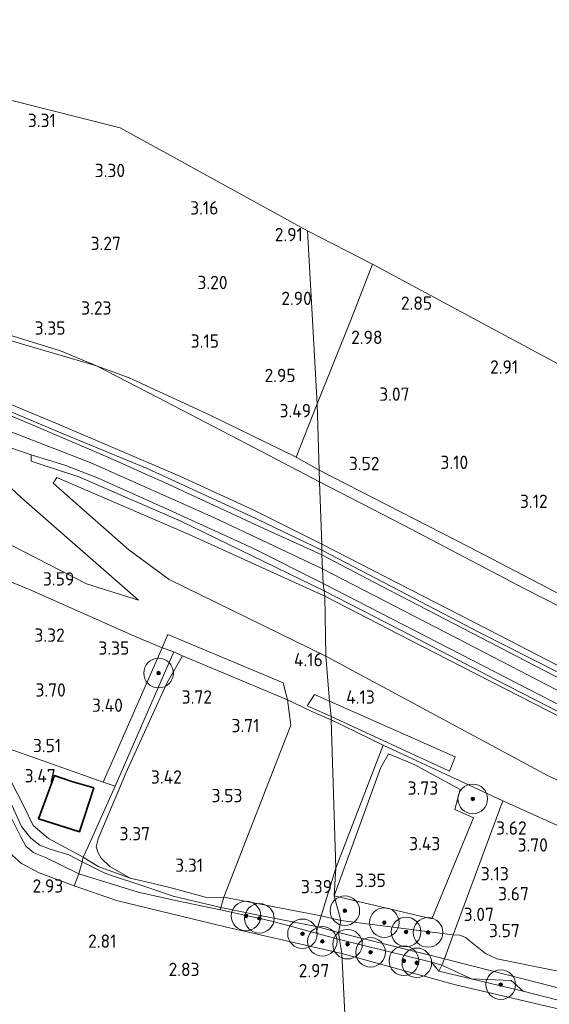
# Model space of a CAD drawing. Extents: x 141961 to 144947, y 416202 to 417778.
# Tile 114 of 122: x 144122 to 144194, y 417344 to 417477. Entities that reach past the tile are written whole.
import ezdxf
from ezdxf.enums import TextEntityAlignment as Align
from ezdxf.lldxf.tags import DXFTag

# ---------------------------------------------------------------- set-up
doc = ezdxf.new("R2010")
doc.units = 0
for name, color, linetype, lineweight in [('B-ME-GR-BOOM-S', 90, 'Continuous', 25), ('B-ME-GR-BOOMTEELT-GV', 110, 'Continuous', 13), ('B-ME-GR-BOUWLAND_AKKERBOUW-GV', 80, 'Continuous', 13), ('B-ME-GR-GRAS-GV', 60, 'Continuous', 13), ('B-ME-GW-TALUD_KRUIN-G', 90, 'Continuous', 18), ('B-ME-GW-TALUD_TEEN-G', 90, 'Continuous', 18), ('B-ME-IE-TERREINAFSCHEIDING_DOORGANG-G', 210, 'Continuous', 18), ('B-ME-IE-TERREINAFSCHEIDING_KUNSTMATIG_HEKWERK-G', 20, 'IE-TERREINAFSCHEIDING-KUNSTMATIG', 18), ('B-ME-KG-GRENS_OPNAME-G', 210, 'KG-OPNAME', 18), ('B-ME-KG-KADASTRAAL_DAKRAND-G', 170, 'Continuous', 18), ('B-ME-OG-BEBOUWING_SCHUUR-GV', 7, 'Continuous', 35), ('B-ME-OG-HOOGTEPUNT-S', 7, 'Continuous', 25), ('B-ME-OG-TERREIN-GV', 7, 'Continuous', 18), ('B-ME-OG-TERREIN_GROEN-GV', 7, 'Continuous', 18), ('B-ME-OG-TERREIN_GROEN_TUIN_TUINBOUW-GV', 7, 'Continuous', 18), ('B-ME-OG-WATER_GREPPEL-G', 160, 'Continuous', 18), ('B-ME-OG-WATER_SLOOT-G', 120, 'Continuous', 18), ('B-ME-VH-VERHARDING_ASFALT-GV', 252, 'Continuous', 18), ('B-ME-VH-VERHARDING_HALFVERHARDING-GV', 252, 'Continuous', 18), ('B-ME-WH-WINTERBED-G', 150, 'WH-WINTERBED', 18)]:
    doc.layers.add(name, color=color, linetype=linetype, lineweight=lineweight)
doc.styles.add('NLCS-ISO-ANNOTATIVE-T18', font='NLCS-ISO.ttf', dxfattribs={"height": 1.8})
doc.styles.get("Standard").update_dxf_attribs({"font": 'arial.ttf'})
doc.linetypes.add('IE-TERREINAFSCHEIDING-KUNSTMATIG', pattern='A,4,[82,NLCS.SHX,S=0.75,R=90,X=0,Y=0],4,-2', length=10)
tags = doc.linetypes.add('KG-OPNAME', pattern='A,5.5,-2,["O",Standard,S=1.8,R=0,X=-0.5,Y=-0.9],-2,5.5,-2,[5,NLCS.SHX,S=0.75,R=0,X=0,Y=0],-2', length=19).pattern_tags.tags
tags[6] = DXFTag(74, 10)
tags = doc.linetypes.add('WH-WINTERBED', pattern='A,6,-3.5,["WB",Standard,S=1.8,R=0,X=-1.5,Y=-0.9],-3.5,6,-3.5,6,-3.5,6,-3.5,6,-3.5', length=51).pattern_tags.tags
tags[6] = DXFTag(74, 10)

# ---------------------------------------------------------------- blocks, each defined once
blk = doc.blocks.new('SAL-HOOGTELABEL-SO')
at = {"color": 0, "linetype": 'ByBlock', "lineweight": -2, "style": 'NLCS-ISO-ANNOTATIVE-T18'}
blk.add_attdef('HOOGTE', text='', height=1.8, dxfattribs=at).set_placement((2.79, 0), align=Align.RIGHT)
blk = doc.blocks.new('SGR-BOOM_01-SO')
at = {"linetype": 'ByBlock', "lineweight": 18}
h = blk.add_hatch(color=0, dxfattribs=at)
h.dxf.hatch_style = 1
edge = h.paths.add_edge_path()
edge.add_arc((0, 0), 0.25, 0, 360)
at = {"color": 0, "linetype": 'ByBlock', "lineweight": 18}
for radius in [2, 0.25]:
    blk.add_circle((0, 0), radius, dxfattribs=at)

msp = doc.modelspace()

# ---------------------------------------------------------------- linework, layer by layer
at = {"layer": 'B-ME-GR-BOOMTEELT-GV'}
for points in [[(144164.78, 417362, 3.39), (144162.8, 417355.54, 3.12), (144149.62, 417358.06, 3.23), (144158.68, 417381.29, 3.87), (144158.23, 417384.71, 4.07), (144161.53, 417383.17, 4.04), (144164.14, 417382.02, 4.04)], [(144171.14, 417378.58, 4.29), (144164.78, 417362, 3.39), (144164.14, 417382.02, 4.04)]]:
    msp.add_polyline3d(points, close=True, dxfattribs=at)
at = {"layer": 'B-ME-GR-BOUWLAND_AKKERBOUW-GV'}
msp.add_polyline3d([(144005.31, 417402.86, 2.94), (144016.45, 417399.86, 2.72), (144018.96, 417399.21, 2.76), (144052.23, 417392.15, 2.92), (144090.62, 417383.96, 2.96), (144097.61, 417382.95, 2.96), (144097.52, 417382.02, 2.96), (144101.38, 417381.05, 3.02), (144110.18, 417378.96, 3.14), (144112.29, 417377.77, 3.11), (144113.42, 417376.58, 3.11), (144116.17, 417373.59, 3.12), (144121.11, 417363.71, 2.93), (144122.33, 417362.63, 2.88), (144124.71, 417361.34, 2.83), (144129.45, 417359.59, 2.69), (144135.14, 417357.59, 2.62), (144149.83, 417354.07, 2.79), (144165.58, 417350.43, 2.92), (144167.59, 417309.68, 3.22), (144167.62, 417304.89, 2.53), (144172.03, 417210.99, 2.3)], dxfattribs=at)
for points in [[(144183.37, 417368.8, 3.79), (144177.72, 417355.12, 3.28), (144164.55, 417358.23, 3.28), (144170.79, 417375.51, 3.98), (144171.86, 417377.44, 4.08), (144175.34, 417375.98, 4.08), (144181.55, 417372.62, 3.93), (144180.84, 417369.92, 3.83)], [(144244.67, 417213.53, 2.42), (144172.03, 417210.99, 2.3), (144167.62, 417304.89, 2.53), (144167.59, 417309.68, 3.22), (144165.58, 417350.43, 2.92), (144180.94, 417346.23, 2.91), (144195.13, 417342.89, 2.95), (144207.26, 417339.88, 2.88), (144218.62, 417336.99, 2.92), (144230.08, 417333.89, 2.98), (144241.21, 417330.81, 2.82), (144249.37, 417328.69, 2.96), (144260.88, 417325.8, 3.16), (144260.11, 417311.6, 2.96), (144259.8, 417303.37, 2.96), (144256.2, 417280.29, 2.74), (144252.12, 417255.1, 2.58), (144248.04, 417229.9, 2.43)]]:
    msp.add_polyline3d(points, close=True, dxfattribs=at)
at = {"layer": 'B-ME-GR-GRAS-GV'}
for points in [[(144127.59, 417431.88, 3.39), (144132.46, 417429.86, 3.52), (144116.76, 417434.45, 3.76), (144090.26, 417441.98, 3.63), (144090.7, 417443.3, 3.4), (144112.43, 417436.58, 3.4)], [(144208.46, 417403.29, 3.44), (144202.64, 417395, 3.74), (144182.71, 417405.4, 3.85), (144162.49, 417415.75, 3.71), (144162.24, 417424.71, 3.19), (144166.82, 417436.16, 3.24), (144169.7, 417443.6, 2.95), (144213.93, 417419.8, 3.12), (144216.47, 417418.29, 3.12), (144216.18, 417416.35, 3.23), (144215.07, 417412.42, 3.24), (144213.56, 417409.59, 3.43), (144211.05, 417406.54, 3.38)], [(144162.57, 417414.17, 4), (144162.86, 417405.76, 6.74), (144153.59, 417410.39, 6.86), (144143.72, 417414.94, 6.96), (144127.5, 417421.89, 6.89), (144113.39, 417427.73, 6.81), (144107.02, 417431.16, 6.67), (144103.35, 417433.38, 6.24), (144096.37, 417437.02, 5.33), (144089.85, 417440.13, 4.91), (144090.26, 417441.98, 3.63), (144116.76, 417434.45, 3.76), (144132.46, 417429.86, 3.52), (144140.62, 417425.61, 3.63), (144153.78, 417418.76, 3.9)], [(144162.49, 417415.75, 3.71), (144162.57, 417414.17, 4), (144153.78, 417418.76, 3.9), (144140.62, 417425.61, 3.63), (144132.46, 417429.86, 3.52), (144136.87, 417428.25, 3.62), (144147.88, 417423.16, 3.72), (144159.4, 417417.52, 3.72)], [(144162.24, 417424.71, 3.19), (144162.49, 417415.75, 3.71), (144159.4, 417417.52, 3.72)], [(144163.28, 417398.75, 6.8), (144163.4, 417390.65, 4.27), (144142.28, 417400.97, 4.26), (144136.82, 417404.99, 4.72), (144126.58, 417414.01, 6.34), (144127.09, 417414.76, 6.62), (144144.96, 417407.09, 6.75)], [(144304.55, 417331.77, 5.99), (144302.94, 417329.81, 7.01), (144281.71, 417343.16, 6.93), (144258.79, 417355.75, 6.86), (144225.76, 417373.3, 6.95), (144206.28, 417383.38, 6.9), (144186.81, 417393.46, 6.84), (144162.86, 417405.76, 6.74), (144162.57, 417414.17, 4), (144173.98, 417408.3, 3.98), (144190.29, 417399.72, 4.01), (144206.96, 417391.22, 4.03), (144215.31, 417387.1, 3.96), (144227.92, 417380.58, 4.02), (144237.84, 417375.5, 3.96), (144252.68, 417367.35, 4.13), (144262.33, 417361.67, 4.15), (144271.35, 417356.72, 4.25), (144281.83, 417350.81, 4.22), (144289.39, 417346.34, 4.36), (144292.09, 417344.11, 4.57), (144295.75, 417340.05, 4.92), (144299.84, 417336, 5.4)], [(144302.94, 417329.81, 7.01), (144306.87, 417327.18, 6.83), (144302.96, 417329.16, 6.9), (144295.81, 417333.46, 6.88), (144284.26, 417340.53, 6.86), (144272.32, 417347.37, 6.79), (144259.49, 417354.54, 6.9), (144246.22, 417361.71, 6.88), (144233.67, 417368.23, 6.9), (144225.3, 417372.57, 6.84), (144210.99, 417380.01, 6.86), (144198.74, 417386.44, 6.83), (144184.14, 417393.83, 6.83), (144172.28, 417400.02, 6.81), (144162.87, 417404.94, 6.86), (144162.86, 417405.76, 6.74), (144186.81, 417393.46, 6.84), (144206.28, 417383.38, 6.9), (144225.76, 417373.3, 6.95), (144258.79, 417355.75, 6.86), (144281.71, 417343.16, 6.93)], [(144221.93, 417368.62, 6.79), (144229.37, 417364.44, 6.66), (144210.88, 417368.17, 4.96), (144198.45, 417372.11, 4.29), (144193.43, 417374.47, 4.28), (144163.4, 417390.65, 4.27), (144163.28, 417398.75, 6.8), (144176.21, 417392.07, 6.75), (144199.07, 417380.35, 6.77)], [(144142.87, 417391.23, 4.01), (144134.98, 417373.05, 3.47), (144133.33, 417373.58, 3.61), (144141.32, 417391.76, 3.91)], [(144134.23, 417362.22, 3.29), (144137.01, 417360.62, 3.23), (144132.69, 417362.19, 3.22), (144130.67, 417363.45, 3.21), (144131.31, 417364.9, 3.33), (144134.98, 417373.05, 3.47), (144142.87, 417391.23, 4.01), (144144.06, 417390.67, 3.93), (144141.96, 417386.99, 3.58), (144136.41, 417374.81, 3.44), (144132.67, 417365.96, 3.23), (144132.42, 417364.88, 3.2), (144132.68, 417364.06, 3.18), (144133.06, 417363.35, 3.17)], [(144124.47, 417376.77, 3.46), (144133.33, 417373.58, 3.61), (144134.98, 417373.05, 3.47), (144131.31, 417364.9, 3.33), (144130.67, 417363.45, 3.21), (144125.98, 417365.98, 3.17), (144123.91, 417367.73, 3.3), (144122.66, 417370.27, 3.3), (144120.92, 417373.71, 3.29), (144120.64, 417378.11, 3.33)], [(144124.62, 417368.64, 3.36), (144130.16, 417366.91, 3.36), (144132.11, 417372.82, 3.36), (144129.14, 417373.69, 3.36), (144126.76, 417374.48, 3.36)], [(144199.6, 417365.52, 4.19), (144221, 417355.31, 4.38), (144229.01, 417350.97, 4.42), (144238.29, 417345.4, 4.37), (144244.49, 417341.56, 4.38), (144250.18, 417336.92, 3.99), (144254.51, 417332.96, 3.82), (144254.38, 417332.41, 3.76), (144253.51, 417328.6, 3.3), (144232.37, 417334.25, 3.14), (144211.22, 417339.9, 2.98), (144212.18, 417341.15, 3.04), (144210.8, 417343.27, 3.13), (144198.34, 417347.45, 3.24), (144194.34, 417348.15, 3.17), (144186.52, 417349.72, 3.23), (144184.95, 417350.47, 3.24), (144182.27, 417352.61, 3.06), (144181.52, 417352.94, 3.03), (144180.6, 417352.97, 3.13), (144187.32, 417371.09, 4.17)], [(144149.24, 417356.66, 2.53), (144149.18, 417356.35, 2.91), (144143.13, 417357.61, 2.97), (144138.08, 417358.74, 2.97), (144130.08, 417361.21, 3.1), (144130.51, 417362.82, 2.53), (144133.65, 417361.27, 2.53), (144139.1, 417359.47, 2.53), (144142.8, 417358.19, 2.53)], [(144142.33, 417359.37, 3.25), (144147.5, 417357.98, 3.23), (144149.62, 417358.06, 3.23), (144149.24, 417356.66, 2.53), (144142.8, 417358.19, 2.53), (144139.1, 417359.47, 2.53), (144133.65, 417361.27, 2.53), (144130.51, 417362.82, 2.53), (144130.67, 417363.45, 3.21), (144132.69, 417362.19, 3.22), (144137.01, 417360.62, 3.23), (144139.92, 417359.94, 3.23)], [(144165.27, 417352.34, 2.85), (144165.58, 417350.43, 2.92), (144149.83, 417354.07, 2.79), (144135.14, 417357.59, 2.62), (144129.45, 417359.59, 2.69), (144130.08, 417361.21, 3.1), (144138.08, 417358.74, 2.97), (144143.13, 417357.61, 2.97), (144149.18, 417356.35, 2.91), (144156.13, 417354.8, 2.95), (144162.09, 417353.2, 2.85)], [(144162.8, 417355.54, 3.12), (144162.34, 417354.06, 2.53), (144153.86, 417355.74, 2.53), (144149.24, 417356.66, 2.53), (144149.62, 417358.06, 3.23)], [(144162.34, 417354.06, 2.53), (144162.09, 417353.2, 2.85), (144156.13, 417354.8, 2.95), (144149.18, 417356.35, 2.91), (144149.24, 417356.66, 2.53), (144153.86, 417355.74, 2.53)], [(144165.43, 417354.9, 3.1), (144165.11, 417353.28, 2.53), (144162.34, 417354.06, 2.53), (144162.8, 417355.54, 3.12)], [(144180.6, 417352.97, 3.13), (144179.42, 417349.71, 2.42), (144165.11, 417353.28, 2.53), (144165.43, 417354.9, 3.1)], [(144165.11, 417353.28, 2.53), (144165.27, 417352.34, 2.85), (144162.09, 417353.2, 2.85), (144162.34, 417354.06, 2.53)], [(144179.42, 417349.71, 2.42), (144179.06, 417348.89, 2.42), (144177.69, 417349.26, 2.81), (144165.27, 417352.34, 2.85), (144165.11, 417353.28, 2.53)], [(144210.8, 417343.27, 3.13), (144212.18, 417341.15, 3.04), (144210.07, 417341.74, 2.76), (144202.5, 417343.81, 2.55), (144179.42, 417349.71, 2.42), (144180.6, 417352.97, 3.13), (144181.52, 417352.94, 3.03), (144182.27, 417352.61, 3.06), (144184.95, 417350.47, 3.24), (144186.52, 417349.72, 3.23), (144194.34, 417348.15, 3.17), (144198.34, 417347.45, 3.24)], [(144179.06, 417348.89, 2.42), (144178.67, 417348.04, 2.92), (144177.69, 417349.26, 2.81)], [(144188.44, 417346.79, 2.8), (144190.06, 417345.35, 3.11), (144178.67, 417348.04, 2.92), (144179.06, 417348.89, 2.42), (144183.08, 417347.03, 2.87)], [(144212.18, 417341.15, 3.04), (144211.22, 417339.9, 2.98), (144190.06, 417345.35, 3.11), (144188.44, 417346.79, 2.8), (144183.08, 417347.03, 2.87), (144179.06, 417348.89, 2.42), (144179.42, 417349.71, 2.42), (144202.5, 417343.81, 2.55), (144210.07, 417341.74, 2.76)]]:
    msp.add_polyline3d(points, close=True, dxfattribs=at)
for points in [[(144113.39, 417427.73, 6.81), (144127.5, 417421.89, 6.89), (144143.72, 417414.94, 6.96), (144153.59, 417410.39, 6.86), (144162.86, 417405.76, 6.74), (144162.87, 417404.94, 6.86), (144153.2, 417409.6, 6.88), (144139.31, 417415.97, 6.93), (144127.95, 417420.68, 7.01), (144118.64, 417424.58, 6.95)], [(144116.64, 417420.21, 6.89), (144123.63, 417417.82, 6.85), (144123.62, 417417, 6.76), (144124.85, 417416.58, 6.87), (144130.05, 417414.85, 6.87), (144143.76, 417408.93, 6.87), (144163.2, 417399.45, 6.74), (144163.28, 417398.75, 6.8), (144144.96, 417407.09, 6.75), (144127.09, 417414.76, 6.62), (144126.58, 417414.01, 6.34), (144136.82, 417404.99, 4.72), (144142.28, 417400.97, 4.26), (144163.4, 417390.65, 4.27), (144163.89, 417384.55, 4.17), (144161.87, 417385.44, 4.17), (144160.91, 417383.92, 4.18), (144164.14, 417382.48, 4.18), (144164.14, 417382.02, 4.04), (144161.53, 417383.17, 4.04), (144158.23, 417384.71, 4.07), (144157.67, 417387.03, 4.17), (144142.1, 417393.54, 4), (144141.32, 417391.76, 3.91), (144137.58, 417393.31, 3.83), (144123.48, 417399.57, 3.59), (144111.52, 417404.51, 3.55)], [(144117.56, 417407.36, 3.59), (144131.08, 417400.39, 3.65), (144138.11, 417398.18, 3.91), (144122.31, 417412.01, 6.49), (144117.2, 417416.82, 6.83)], [(144117.2, 417416.82, 6.83), (144122.31, 417412.01, 6.49), (144138.11, 417398.18, 3.91), (144131.08, 417400.39, 3.65), (144117.56, 417407.36, 3.59)], [(144206.96, 417391.22, 4.03), (144190.29, 417399.72, 4.01), (144173.98, 417408.3, 3.98), (144162.57, 417414.17, 4), (144162.49, 417415.75, 3.71), (144182.71, 417405.4, 3.85), (144202.64, 417395, 3.74)], [(144111.52, 417404.51, 3.55), (144123.48, 417399.57, 3.59), (144137.58, 417393.31, 3.83), (144141.32, 417391.76, 3.91), (144133.33, 417373.58, 3.61), (144124.47, 417376.77, 3.46), (144120.64, 417378.11, 3.33)], [(144199.07, 417380.35, 6.77), (144176.21, 417392.07, 6.75), (144163.28, 417398.75, 6.8), (144163.2, 417399.45, 6.74), (144174.83, 417393.46, 6.74), (144186.39, 417387.41, 6.77), (144200.74, 417380.07, 6.73)], [(144199.6, 417365.52, 4.19), (144187.32, 417371.09, 4.17), (144171.14, 417378.58, 4.29), (144164.14, 417382.02, 4.04), (144164.14, 417382.48, 4.18), (144180.11, 417375.08, 4.19), (144180.89, 417377.03, 4.2), (144163.89, 417384.55, 4.17), (144163.4, 417390.65, 4.27), (144193.43, 417374.47, 4.28), (144198.45, 417372.11, 4.29)], [(144195.13, 417342.89, 2.95), (144180.94, 417346.23, 2.91), (144165.58, 417350.43, 2.92), (144165.27, 417352.34, 2.85), (144177.69, 417349.26, 2.81), (144178.67, 417348.04, 2.92), (144190.06, 417345.35, 3.11), (144211.22, 417339.9, 2.98)]]:
    msp.add_polyline3d(points, dxfattribs=at)
at = {"layer": 'B-ME-GW-TALUD_KRUIN-G'}
for points in [[(144138.11, 417398.18, 3.91), (144122.31, 417412.01, 6.49), (144117.2, 417416.82, 6.83), (144112.61, 417420.06, 6.81), (144108.87, 417421.64, 6.79), (144094.91, 417425.12, 6.79), (144083.53, 417427.57, 6.87), (144072.92, 417429.36, 6.87), (144061.74, 417430.17, 6.91), (144050, 417429.7, 6.91), (144037.08, 417428.42, 6.93), (144025.28, 417426.08, 6.83), (144013.85, 417422.68, 6.93), (144004.01, 417418.05, 6.74), (143995.73, 417413.04, 6.88), (143987.36, 417406.03, 6.81), (143978.95, 417397.16, 6.73), (143971.25, 417388.3, 6.73), (143964.38, 417380.89, 6.78), (143958.73, 417375.9, 6.84)], [(144127.09, 417414.76, 6.62), (144144.96, 417407.09, 6.75), (144163.28, 417398.75, 6.8)], [(144163.28, 417398.75, 6.8), (144176.21, 417392.07, 6.75), (144199.07, 417380.35, 6.77), (144221.93, 417368.62, 6.79), (144229.37, 417364.44, 6.66)]]:
    msp.add_polyline3d(points, dxfattribs=at)
at = {"layer": 'B-ME-GW-TALUD_TEEN-G'}
for points in [[(144132.46, 417429.86, 3.52), (144140.62, 417425.61, 3.63), (144153.78, 417418.76, 3.9), (144162.57, 417414.17, 4)], [(144127.09, 417414.76, 6.62), (144126.58, 417414.01, 6.34), (144136.82, 417404.99, 4.72), (144142.28, 417400.97, 4.26), (144163.4, 417390.65, 4.27)], [(144162.57, 417414.17, 4), (144173.98, 417408.3, 3.98), (144190.29, 417399.72, 4.01), (144206.96, 417391.22, 4.03), (144215.31, 417387.1, 3.96), (144227.92, 417380.58, 4.02), (144237.84, 417375.5, 3.96), (144252.68, 417367.35, 4.13), (144262.33, 417361.67, 4.15), (144271.35, 417356.72, 4.25), (144281.83, 417350.81, 4.22), (144289.39, 417346.34, 4.36), (144292.09, 417344.11, 4.57)], [(144117.56, 417407.36, 3.59), (144131.08, 417400.39, 3.65), (144138.11, 417398.18, 3.91)], [(144163.4, 417390.65, 4.27), (144193.43, 417374.47, 4.28), (144198.45, 417372.11, 4.29), (144210.88, 417368.17, 4.96), (144229.37, 417364.44, 6.66)]]:
    msp.add_polyline3d(points, dxfattribs=at)
at = {"layer": 'B-ME-IE-TERREINAFSCHEIDING_DOORGANG-G'}
for points in [[(144141.32, 417391.76, 3.91), (144137.58, 417393.31, 3.83)], [(144161.53, 417383.17, 4.04), (144158.23, 417384.71, 4.07)]]:
    msp.add_polyline3d(points, dxfattribs=at)
at = {"layer": 'B-ME-IE-TERREINAFSCHEIDING_KUNSTMATIG_HEKWERK-G'}
for points in [[(144162.24, 417424.71, 3.19), (144166.82, 417436.16, 3.24), (144169.7, 417443.6, 2.95)], [(144090.26, 417441.98, 3.63), (144116.76, 417434.45, 3.76), (144132.46, 417429.86, 3.52)], [(144089.85, 417440.13, 4.91), (144096.37, 417437.02, 5.33), (144103.35, 417433.38, 6.24), (144107.02, 417431.16, 6.67), (144113.39, 417427.73, 6.81), (144127.5, 417421.89, 6.89), (144143.72, 417414.94, 6.96), (144153.59, 417410.39, 6.86), (144162.86, 417405.76, 6.74)], [(144162.49, 417415.75, 3.71), (144159.4, 417417.52, 3.72), (144147.88, 417423.16, 3.72), (144136.87, 417428.25, 3.62), (144132.46, 417429.86, 3.52)], [(144159.4, 417417.52, 3.72), (144162.24, 417424.71, 3.19)], [(144290.54, 417346.66, 4.19), (144289.82, 417347.32, 4.16), (144286.95, 417348.91, 4.13), (144284.48, 417350.37, 4.11), (144272.92, 417357.23, 4.03), (144268.44, 417359.88, 4.07), (144255.11, 417367.35, 3.94), (144238.98, 417376.01, 3.98), (144213.28, 417389.49, 3.85), (144202.64, 417395, 3.74), (144182.71, 417405.4, 3.85), (144162.49, 417415.75, 3.71)], [(144137.58, 417393.31, 3.83), (144123.48, 417399.57, 3.59), (144111.52, 417404.51, 3.55), (144103.38, 417407.61, 3.56), (144094.28, 417410.41, 3.56), (144085.44, 417412.53, 3.49), (144077.09, 417413.99, 3.41), (144068.29, 417414.78, 3.37), (144058.31, 417415.15, 3.33), (144047.63, 417414.53, 3.15), (144036.47, 417413.14, 3.14), (144024.27, 417411.24, 3.15), (144016.65, 417409.53, 3.15), (144011.33, 417407.33, 3.06)], [(144162.86, 417405.76, 6.74), (144186.81, 417393.46, 6.84), (144206.28, 417383.38, 6.9), (144225.76, 417373.3, 6.95), (144258.79, 417355.75, 6.86), (144281.71, 417343.16, 6.93), (144302.94, 417329.81, 7.01)], [(144133.33, 417373.58, 3.61), (144141.32, 417391.76, 3.91)], [(144141.32, 417391.76, 3.91), (144142.87, 417391.23, 4.01), (144144.06, 417390.67, 3.93), (144158.23, 417384.71, 4.07), (144158.68, 417381.29, 3.87), (144149.62, 417358.06, 3.23)], [(144142.87, 417391.23, 4.01), (144134.98, 417373.05, 3.47), (144131.31, 417364.9, 3.33), (144130.67, 417363.45, 3.21)], [(144137.01, 417360.62, 3.23), (144134.23, 417362.22, 3.29), (144133.06, 417363.35, 3.17), (144132.68, 417364.06, 3.18), (144132.42, 417364.88, 3.2), (144132.67, 417365.96, 3.23), (144136.41, 417374.81, 3.44), (144141.96, 417386.99, 3.58), (144144.06, 417390.67, 3.93)], [(144161.53, 417383.17, 4.04), (144164.14, 417382.02, 4.04)], [(144164.14, 417382.02, 4.04), (144171.14, 417378.58, 4.29), (144187.32, 417371.09, 4.17), (144199.6, 417365.52, 4.19), (144221, 417355.31, 4.38), (144229.01, 417350.97, 4.42), (144238.29, 417345.4, 4.37), (144244.49, 417341.56, 4.38), (144250.18, 417336.92, 3.99), (144254.51, 417332.96, 3.82), (144254.38, 417332.41, 3.76)], [(144134.98, 417373.05, 3.47), (144133.33, 417373.58, 3.61), (144124.47, 417376.77, 3.46), (144120.64, 417378.11, 3.33), (144118.58, 417379.51, 2.88)], [(144164.78, 417362, 3.39), (144171.14, 417378.58, 4.29)], [(144178.67, 417348.04, 2.92), (144179.06, 417348.89, 2.42), (144179.42, 417349.71, 2.42), (144180.6, 417352.97, 3.13), (144187.32, 417371.09, 4.17)], [(144165.27, 417352.34, 2.85), (144162.09, 417353.2, 2.85), (144156.13, 417354.8, 2.95), (144149.18, 417356.35, 2.91), (144143.13, 417357.61, 2.97), (144138.08, 417358.74, 2.97), (144130.08, 417361.21, 3.1), (144130.51, 417362.82, 2.53), (144130.67, 417363.45, 3.21)], [(144164.78, 417362, 3.39), (144162.8, 417355.54, 3.12), (144162.34, 417354.06, 2.53), (144162.09, 417353.2, 2.85)], [(144137.01, 417360.62, 3.23), (144139.92, 417359.94, 3.23), (144142.33, 417359.37, 3.25), (144147.5, 417357.98, 3.23), (144149.62, 417358.06, 3.23)], [(144149.62, 417358.06, 3.23), (144149.24, 417356.66, 2.53), (144149.18, 417356.35, 2.91)], [(144177.69, 417349.26, 2.81), (144165.27, 417352.34, 2.85)], [(144177.69, 417349.26, 2.81), (144179.06, 417348.89, 2.42), (144183.08, 417347.03, 2.87), (144188.44, 417346.79, 2.8), (144190.06, 417345.35, 3.11)], [(144178.67, 417348.04, 2.92), (144190.06, 417345.35, 3.11), (144211.22, 417339.9, 2.98)]]:
    msp.add_polyline3d(points, dxfattribs=at)
at = {"layer": 'B-ME-KG-GRENS_OPNAME-G'}
for points in [[(144160.93, 417448.11, 2.89), (144135.65, 417462.02, 3.22), (144116.89, 417466.76, 3.22), (144082.46, 417474.84, 3.38), (144074.09, 417476.63, 3.23), (144069.2, 417469.38, 3.23), (144057.93, 417469.56, 3.04), (144057.2, 417469.6, 3.04), (144053.54, 417469.86, 3.02), (144049.93, 417470.05, 3.1), (144031.02, 417474.74, 3.16), (144026.11, 417472.54, 3.16), (144014.7, 417472.61, 2.96), (143998.55, 417472.79, 2.99), (143961.26, 417441.93, 2.65), (143956.15, 417437.96, 2.62), (143932.97, 417419.19, 1.94), (143917.48, 417406.28, 1.7)], [(144357.08, 417347.03, 3.17), (144338.38, 417352.64, 3.29), (144336.15, 417353.93, 3.32), (144316.12, 417365.55, 3.51), (144308.81, 417369.79, 3.05), (144307.77, 417370.27, 3.49), (144299.12, 417375.62, 3.89), (144293.33, 417377.93, 3.88), (144288.31, 417379.93, 3.88), (144288.22, 417379.96, 3.89), (144258.83, 417395.83, 3.65), (144243.18, 417403.97, 3.52), (144222.36, 417414.8, 3.33), (144219.35, 417416.59, 3.31), (144218.63, 417417.01, 3.31), (144216.47, 417418.29, 3.12), (144213.93, 417419.8, 3.12), (144169.7, 417443.6, 2.95), (144160.93, 417448.11, 2.89)]]:
    msp.add_polyline3d(points, dxfattribs=at)
at = {"layer": 'B-ME-KG-KADASTRAAL_DAKRAND-G'}
msp.add_polyline3d([(144130.13, 417366.97, 5.8), (144124.69, 417368.67, 5.8), (144126.79, 417374.42, 5.41), (144129.12, 417373.64, 5.41), (144132.05, 417372.79, 5.41)], close=True, dxfattribs=at)
at = {"layer": 'B-ME-OG-BEBOUWING_SCHUUR-GV'}
msp.add_polyline3d([(144132.11, 417372.82, 3.36), (144130.16, 417366.91, 3.36), (144124.62, 417368.64, 3.36), (144126.76, 417374.48, 3.36), (144129.14, 417373.69, 3.36)], close=True, dxfattribs=at)
at = {"layer": 'B-ME-OG-TERREIN-GV'}
msp.add_polyline3d([(144116.89, 417466.76, 3.22), (144135.65, 417462.02, 3.22), (144160.93, 417448.11, 2.89), (144162.24, 417424.71, 3.19), (144159.4, 417417.52, 3.72), (144147.88, 417423.16, 3.72), (144136.87, 417428.25, 3.62), (144132.46, 417429.86, 3.52), (144127.59, 417431.88, 3.39), (144112.43, 417436.58, 3.4)], dxfattribs=at)
msp.add_polyline3d([(144166.82, 417436.16, 3.24), (144162.24, 417424.71, 3.19), (144160.93, 417448.11, 2.89), (144169.7, 417443.6, 2.95)], close=True, dxfattribs=at)
at = {"layer": 'B-ME-OG-TERREIN_GROEN-GV'}
for points in [[(144157.67, 417387.03, 4.17), (144158.23, 417384.71, 4.07), (144144.06, 417390.67, 3.93), (144142.87, 417391.23, 4.01), (144141.32, 417391.76, 3.91), (144142.1, 417393.54, 4)], [(144130.67, 417363.45, 3.21), (144130.51, 417362.82, 2.53), (144128.72, 417363.77, 2.53), (144126.19, 417364.55, 2.53), (144124.78, 417365.07, 2.53), (144123.57, 417366.02, 2.53), (144122.34, 417367.61, 2.53), (144120.17, 417372.4, 2.53), (144116.28, 417380.63, 2.48), (144114.17, 417381.61, 2.48), (144109.98, 417382.48, 2.48), (144097.59, 417384.69, 2.41), (144097.58, 417385.4, 2.75), (144106.3, 417383.62, 2.79), (144113.32, 417382, 2.86), (144115.62, 417381.47, 2.88), (144118.58, 417379.51, 2.88), (144120.64, 417378.11, 3.33), (144120.92, 417373.71, 3.29), (144122.66, 417370.27, 3.3), (144123.91, 417367.73, 3.3), (144125.98, 417365.98, 3.17)], [(144163.89, 417384.55, 4.17), (144164.14, 417382.48, 4.18), (144160.91, 417383.92, 4.18), (144161.87, 417385.44, 4.17)], [(144130.51, 417362.82, 2.53), (144130.08, 417361.21, 3.1), (144125.55, 417363.44, 3.05), (144124, 417364.03, 3.06), (144122.92, 417364.96, 3.1), (144122.22, 417366.21, 3.15), (144118.95, 417372.71, 3.17), (144116.28, 417378.61, 3.34), (144115.59, 417379.72, 3.4), (144114.68, 417380.45, 3.42), (144112.74, 417380.86, 3.44), (144097.61, 417382.95, 2.96), (144097.59, 417384.69, 2.41), (144109.98, 417382.48, 2.48), (144114.17, 417381.61, 2.48), (144116.28, 417380.63, 2.48), (144120.17, 417372.4, 2.53), (144122.34, 417367.61, 2.53), (144123.57, 417366.02, 2.53), (144124.78, 417365.07, 2.53), (144126.19, 417364.55, 2.53), (144128.72, 417363.77, 2.53)], [(144180.89, 417377.03, 4.2), (144180.11, 417375.08, 4.19), (144164.14, 417382.48, 4.18), (144163.89, 417384.55, 4.17)], [(144130.08, 417361.21, 3.1), (144129.45, 417359.59, 2.69), (144124.71, 417361.34, 2.83), (144122.33, 417362.63, 2.88), (144121.11, 417363.71, 2.93), (144116.17, 417373.59, 3.12), (144113.42, 417376.58, 3.11), (144116.28, 417378.61, 3.34), (144118.95, 417372.71, 3.17), (144122.22, 417366.21, 3.15), (144122.92, 417364.96, 3.1), (144124, 417364.03, 3.06), (144125.55, 417363.44, 3.05)]]:
    msp.add_polyline3d(points, close=True, dxfattribs=at)
at = {"layer": 'B-ME-OG-TERREIN_GROEN_TUIN_TUINBOUW-GV'}
for points in [[(144149.62, 417358.06, 3.23), (144147.5, 417357.98, 3.23), (144142.33, 417359.37, 3.25), (144139.92, 417359.94, 3.23), (144137.01, 417360.62, 3.23), (144134.23, 417362.22, 3.29), (144133.06, 417363.35, 3.17), (144132.68, 417364.06, 3.18), (144132.42, 417364.88, 3.2), (144132.67, 417365.96, 3.23), (144136.41, 417374.81, 3.44), (144141.96, 417386.99, 3.58), (144144.06, 417390.67, 3.93), (144158.23, 417384.71, 4.07), (144158.68, 417381.29, 3.87)], [(144171.14, 417378.58, 4.29), (144187.32, 417371.09, 4.17), (144180.6, 417352.97, 3.13), (144165.43, 417354.9, 3.1), (144164.54, 417358.23, 3.28), (144164.78, 417362, 3.39)], [(144164.55, 417358.23, 3.28), (144177.72, 417355.12, 3.28), (144183.37, 417368.8, 3.79), (144180.84, 417369.92, 3.83), (144181.55, 417372.62, 3.93), (144175.34, 417375.98, 4.08), (144171.86, 417377.44, 4.08), (144170.79, 417375.51, 3.98)], [(144164.54, 417358.23, 3.28), (144165.43, 417354.9, 3.1), (144162.8, 417355.54, 3.12), (144164.78, 417362, 3.39)]]:
    msp.add_polyline3d(points, close=True, dxfattribs=at)
at = {"layer": 'B-ME-OG-WATER_GREPPEL-G'}
for points in [[(144075.02, 417388.73, 2.29), (144097.59, 417384.69, 2.41), (144109.98, 417382.48, 2.48), (144114.17, 417381.61, 2.48), (144116.28, 417380.63, 2.48), (144120.17, 417372.4, 2.53), (144122.34, 417367.61, 2.53), (144123.57, 417366.02, 2.53), (144124.78, 417365.07, 2.53), (144126.19, 417364.55, 2.53), (144128.72, 417363.77, 2.53), (144130.51, 417362.82, 2.53), (144133.65, 417361.27, 2.53), (144139.1, 417359.47, 2.53), (144142.8, 417358.19, 2.53), (144149.24, 417356.66, 2.53), (144153.86, 417355.74, 2.53), (144162.34, 417354.06, 2.53), (144165.11, 417353.28, 2.53)], [(144210.07, 417341.74, 2.76), (144202.5, 417343.81, 2.55), (144179.42, 417349.71, 2.42), (144165.11, 417353.28, 2.53)]]:
    msp.add_polyline3d(points, dxfattribs=at)
at = {"layer": 'B-ME-OG-WATER_SLOOT-G'}
for points in [[(144090.62, 417383.96, 2.96), (144097.61, 417382.95, 2.96), (144112.74, 417380.86, 3.44), (144114.68, 417380.45, 3.42), (144115.59, 417379.72, 3.4), (144116.28, 417378.61, 3.34), (144118.95, 417372.71, 3.17), (144122.22, 417366.21, 3.15), (144122.92, 417364.96, 3.1), (144124, 417364.03, 3.06), (144125.55, 417363.44, 3.05), (144130.08, 417361.21, 3.1)], [(144137.01, 417360.62, 3.23), (144132.69, 417362.19, 3.22), (144130.67, 417363.45, 3.21), (144125.98, 417365.98, 3.17), (144123.91, 417367.73, 3.3), (144122.66, 417370.27, 3.3), (144120.92, 417373.71, 3.29), (144120.64, 417378.11, 3.33)], [(144165.43, 417354.9, 3.1), (144162.8, 417355.54, 3.12), (144149.62, 417358.06, 3.23)], [(144180.6, 417352.97, 3.13), (144165.43, 417354.9, 3.1)], [(144180.6, 417352.97, 3.13), (144181.52, 417352.94, 3.03), (144182.27, 417352.61, 3.06), (144184.95, 417350.47, 3.24), (144186.52, 417349.72, 3.23), (144194.34, 417348.15, 3.17), (144198.34, 417347.45, 3.24)], [(144177.69, 417349.26, 2.81), (144178.67, 417348.04, 2.92)]]:
    msp.add_polyline3d(points, dxfattribs=at)
at = {"layer": 'B-ME-VH-VERHARDING_ASFALT-GV'}
for points in [[(144114.51, 417425.77, 6.92), (144123.67, 417421.93, 6.95), (144134.28, 417417.38, 6.95), (144141.63, 417414.08, 6.97), (144155.03, 417407.9, 6.87), (144162.88, 417404.34, 6.82), (144163.06, 417400.46, 6.79), (144153.57, 417405.22, 6.81), (144142.21, 417410.42, 6.87), (144132.58, 417414.74, 6.95), (144128.17, 417416.44, 6.92), (144123.63, 417417.82, 6.85), (144116.64, 417420.21, 6.89)], [(144210.34, 417376.09, 6.77), (144189.36, 417386.91, 6.73), (144163.06, 417400.46, 6.79), (144162.88, 417404.34, 6.82), (144169.9, 417400.62, 6.87), (144189.14, 417390.65, 6.87), (144208.38, 417380.69, 6.88)]]:
    msp.add_polyline3d(points, dxfattribs=at)
at = {"layer": 'B-ME-VH-VERHARDING_HALFVERHARDING-GV'}
for points in [[(144162.87, 417404.94, 6.86), (144162.88, 417404.34, 6.82), (144155.03, 417407.9, 6.87), (144141.63, 417414.08, 6.97), (144134.28, 417417.38, 6.95), (144123.67, 417421.93, 6.95), (144114.51, 417425.77, 6.92), (144114.71, 417426.2, 6.91), (144118.64, 417424.58, 6.95), (144127.95, 417420.68, 7.01), (144139.31, 417415.97, 6.93), (144153.2, 417409.6, 6.88)], [(144163.06, 417400.46, 6.79), (144163.2, 417399.45, 6.74), (144143.76, 417408.93, 6.87), (144130.05, 417414.85, 6.87), (144124.85, 417416.58, 6.87), (144123.62, 417417, 6.76), (144123.63, 417417.82, 6.85), (144128.17, 417416.44, 6.92), (144132.58, 417414.74, 6.95), (144142.21, 417410.42, 6.87), (144153.57, 417405.22, 6.81)], [(144306.87, 417327.18, 6.83), (144305.42, 417327.01, 7.01), (144289, 417337.06, 6.91), (144276.25, 417344.44, 6.82), (144262.41, 417352.36, 6.91), (144247.09, 417360.4, 6.91), (144233.72, 417367.69, 6.91), (144208.38, 417380.69, 6.88), (144189.14, 417390.65, 6.87), (144169.9, 417400.62, 6.87), (144162.88, 417404.34, 6.82), (144162.87, 417404.94, 6.86), (144172.28, 417400.02, 6.81), (144184.14, 417393.83, 6.83), (144198.74, 417386.44, 6.83), (144210.99, 417380.01, 6.86), (144225.3, 417372.57, 6.84), (144233.67, 417368.23, 6.9), (144246.22, 417361.71, 6.88), (144259.49, 417354.54, 6.9), (144272.32, 417347.37, 6.79), (144284.26, 417340.53, 6.86), (144295.81, 417333.46, 6.88), (144302.96, 417329.16, 6.9)], [(144235.88, 417362.69, 6.76), (144236.35, 417360.85, 6.74), (144231.23, 417363.89, 6.68), (144226, 417367.08, 6.75), (144215.2, 417372.75, 6.77), (144200.74, 417380.07, 6.73), (144186.39, 417387.41, 6.77), (144174.83, 417393.46, 6.74), (144163.2, 417399.45, 6.74), (144163.06, 417400.46, 6.79), (144189.36, 417386.91, 6.73), (144210.34, 417376.09, 6.77), (144231.32, 417365.27, 6.8)]]:
    msp.add_polyline3d(points, close=True, dxfattribs=at)
at = {"layer": 'B-ME-WH-WINTERBED-G'}
for points in [[(144162.97, 417402.43, 6.77), (144162.89, 417402.47, 6.77), (144148.37, 417409.33, 6.93), (144131.59, 417416.79, 6.96), (144115.61, 417422.98, 6.94), (144093.08, 417429.09, 6.96), (144078.4, 417431.91, 7.02), (144066.9, 417432.96, 7.04), (144052.77, 417433, 7.08), (144041.05, 417432.31, 7.06), (144028.59, 417430.14, 7.08), (144017.65, 417427.24, 7.03), (144007.36, 417423.16, 6.99), (143997.76, 417418.14, 6.93), (143990.03, 417412.77, 6.89), (143982.45, 417405.66, 6.87), (143972.02, 417394.23, 6.86), (143960.98, 417381.95, 6.85), (143952.39, 417375.45, 6.86), (143945.39, 417371.79, 6.86), (143937.33, 417369.26, 6.86), (143929.75, 417367.97, 6.86), (143915.35, 417366.85, 6.88)], [(144546.24, 417224.4, 6.92), (144542.97, 417229.32, 6.87), (144535.6, 417236.34, 6.85), (144525.93, 417241.91, 6.91), (144517.2, 417244.66, 6.84), (144495.04, 417248.85, 6.99), (144472.91, 417252.89, 7.09), (144456.38, 417257.11, 7.11), (144431.73, 417264.56, 6.98), (144404.31, 417273.84, 6.88), (144376.88, 417283.12, 6.78), (144361.2, 417289.01, 6.93), (144347.21, 417297.33, 7), (144325.87, 417311.32, 6.99), (144304.53, 417325.32, 6.98), (144284.02, 417338.49, 6.93), (144264.4, 417349.15, 6.89), (144244.78, 417359.8, 6.84), (144223.26, 417371.07, 6.83), (144201.75, 417382.35, 6.83), (144182.32, 417392.41, 6.8), (144162.97, 417402.43, 6.77)]]:
    msp.add_polyline3d(points, dxfattribs=at)

# ---------------------------------------------------------------- block references
at = {"layer": 'B-ME-GR-BOOM-S'}
for p in [(144140.83, 417388.34, 3.62), (144183.25, 417371.34, 3.87), (144165.98, 417356.23, 3.32), (144152.64, 417355.52, 2.66), (144154.44, 417355.2, 2.66), (144171.31, 417354.63, 3.35), (144160.26, 417353.11, 3.09), (144174.25, 417353.36, 3.3), (144177.21, 417353.3, 3.32), (144162.94, 417352.09, 3.12), (144166.34, 417351.71, 3.15), (144169.45, 417350.61, 3.15), (144173.95, 417349.46, 3.15), (144175.7, 417349.19, 3.16), (144187.03, 417346.24, 3.04)]:
    msp.add_blockref('SGR-BOOM_01-SO', p, dxfattribs=at)
at = {"layer": 'B-ME-OG-HOOGTEPUNT-S'}
for p, values in [((144124.18, 417462.12, 3.31), {'HOOGTE': '3.31'}), ((144133.52, 417455.36, 3.3), {'HOOGTE': '3.30'}), ((144146.12, 417450.3, 3.16), {'HOOGTE': '3.16'}), ((144132.95, 417445.5, 3.27), {'HOOGTE': '3.27'}), ((144157.53, 417446.7, 2.91), {'HOOGTE': '2.91'}), ((144147.35, 417440.22, 3.2), {'HOOGTE': '3.20'}), ((144158.73, 417438.08, 2.9), {'HOOGTE': '2.90'}), ((144131.68, 417436.78, 3.23), {'HOOGTE': '3.23'}), ((144174.98, 417437.43, 2.85), {'HOOGTE': '2.85'}), ((144125.48, 417434.07, 3.35), {'HOOGTE': '3.35'}), ((144146.2, 417432.31, 3.15), {'HOOGTE': '3.15'}), ((144168.28, 417432.81, 2.98), {'HOOGTE': '2.98'}), ((144186.6, 417428.81, 2.91), {'HOOGTE': '2.91'}), ((144156.54, 417427.66, 2.95), {'HOOGTE': '2.95'}), ((144171.92, 417425.13, 3.07), {'HOOGTE': '3.07'}), ((144158.64, 417422.9, 3.49), {'HOOGTE': '3.49'}), ((144167.87, 417415.76, 3.52), {'HOOGTE': '3.52'}), ((144179.84, 417415.92, 3.1), {'HOOGTE': '3.10'}), ((144190.58, 417410.66, 3.12), {'HOOGTE': '3.12'}), ((144126.66, 417400.17, 3.59), {'HOOGTE': '3.59'}), ((144125.37, 417392.57, 3.32), {'HOOGTE': '3.32'}), ((144134.09, 417390.82, 3.35), {'HOOGTE': '3.35'}), ((144160.22, 417389.26, 4.16), {'HOOGTE': '4.16'}), ((144125.51, 417385.16, 3.7), {'HOOGTE': '3.70'}), ((144133.22, 417383.1, 3.4), {'HOOGTE': '3.40'}), ((144145.25, 417384.21, 3.72), {'HOOGTE': '3.72'}), ((144167.23, 417384.21, 4.13), {'HOOGTE': '4.13'}), ((144151.66, 417380.35, 3.71), {'HOOGTE': '3.71'}), ((144124.9, 417377.65, 3.5), {'HOOGTE': '3.51'}), ((144124.16, 417373.57, 3.47), {'HOOGTE': '3.47'}), ((144141.18, 417373.4, 3.42), {'HOOGTE': '3.42'}), ((144175.79, 417371.9, 3.73), {'HOOGTE': '3.73'}), ((144149.36, 417370.89, 3.53), {'HOOGTE': '3.53'}), ((144136.89, 417365.74, 3.37), {'HOOGTE': '3.37'}), ((144187.74, 417366.51, 3.62), {'HOOGTE': '3.62'}), ((144176.08, 417364.4, 3.43), {'HOOGTE': '3.43'}), ((144190.6, 417364.22, 3.7), {'HOOGTE': '3.70'}), ((144144.06, 417361.48, 3.31), {'HOOGTE': '3.31'}), ((144185.33, 417360.33, 3.13), {'HOOGTE': '3.13'}), ((144168.72, 417359.43, 3.35), {'HOOGTE': '3.35'}), ((144125.17, 417358.68, 2.93), {'HOOGTE': '2.93'}), ((144161.46, 417358.59, 3.39), {'HOOGTE': '3.39'}), ((144188.04, 417357.63, 3.67), {'HOOGTE': '3.67'}), ((144183.32, 417354.84, 3.07), {'HOOGTE': '3.07'}), ((144186.81, 417352.65, 3.57), {'HOOGTE': '3.57'}), ((144132.36, 417351.22, 2.81), {'HOOGTE': '2.81'}), ((144143.57, 417347.4, 2.83), {'HOOGTE': '2.83'}), ((144161.1, 417347.24, 2.97), {'HOOGTE': '2.97'})]:
    msp.add_blockref('SAL-HOOGTELABEL-SO', p, dxfattribs=at).add_auto_attribs(values)

doc.saveas('drawing.dxf')
